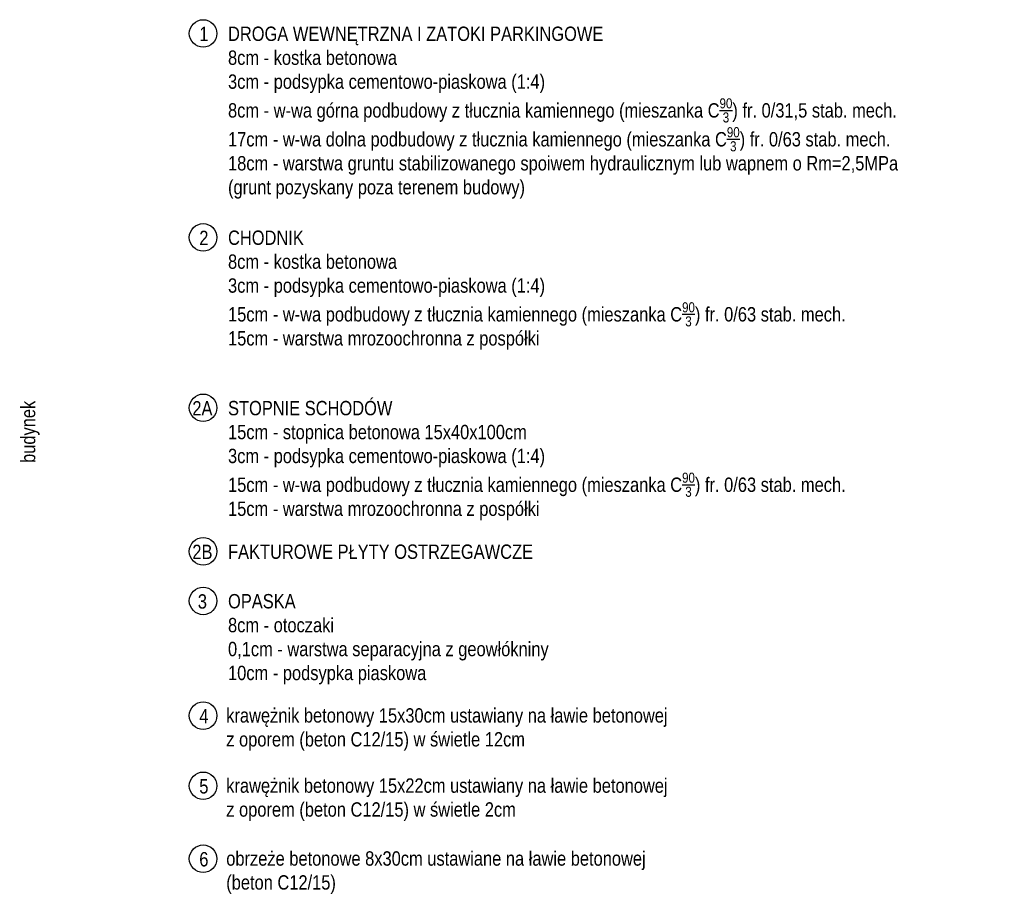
# Model space of a CAD drawing. Header units: millimetres. Extents: x 8 to 135, y 13 to 49.
# Tile 8 of 8: x 127.74 to 134.6, y 17.81 to 23.9. Entities that reach past the tile are written whole.
import ezdxf

# ---------------------------------------------------------------- set-up
doc = ezdxf.new("R2010")
doc.units = ezdxf.units.MM
doc.header["$MEASUREMENT"] = 0
doc.layers.add('IA_armatura', color=7, linetype='Continuous')
doc.layers.add('IA_opis', color=7, linetype='Continuous')
doc.styles.add('IA_50', font='ARIALN.TTF', dxfattribs={"height": 0.1})
doc.styles.get("Standard").update_dxf_attribs({"font": 'arial.ttf'})

msp = doc.modelspace()

# ---------------------------------------------------------------- linework, layer by layer
at = {"layer": 'IA_armatura'}
for centre in [(129.0158, 23.8085), (129.0158, 22.3866), (129.0158, 21.1986), (129.0158, 20.1976), (129.0158, 19.8523), (129.0158, 19.0523), (129.0158, 18.5631), (129.0158, 18.0547)]:
    msp.add_circle(centre, 0.0962, dxfattribs=at)

# ---------------------------------------------------------------- texts
at = {"layer": 'IA_armatura', "char_height": 0.1, "width": 0.286851, "attachment_point": 2, "style": 'IA_50'}
for s, insert in [('1', (129.0209, 23.8549)), ('2', (129.0209, 22.433)), ('2A', (129.0108, 21.245)), ('2B', (129.0108, 20.244)), ('3', (129.0108, 19.8987)), ('4', (129.0209, 19.0987)), ('5', (129.0209, 18.6095)), ('6', (129.0209, 18.1011))]:
    msp.add_mtext(s, dxfattribs=dict(at, insert=insert))
at = {"layer": 'IA_armatura', "char_height": 0.1, "attachment_point": 1}
for s, insert, width in [('\\pxql;\\A1;\\fArial Narrow|b0|i0|c238|p34;DROGA WEWNĘTRZNA I ZATOKI PARKINGOWE\\P8cm - kostka betonowa\\P3cm - podsypka cementowo-piaskowa (1:4) \\P8cm - w-wa górna podbudowy z tłucznia kamiennego (mieszanka C{\\H0.7x;\\S90/3;}) fr. 0/31,5 stab. mech.\\P17cm - w-wa dolna podbudowy z tłucznia kamiennego (mieszanka C{\\H0.7x;\\S90/3;}) fr. 0/63 stab. mech.\\P\\pq*;18cm - warstwa gruntu stabilizowanego spoiwem hydraulicznym lub wapnem o Rm=2,5MPa (grunt pozyskany poza terenem budowy)', (129.1894, 23.8564), 4.748259), ('\\pxql;\\A1;\\fArial Narrow|b0|i0|c238|p34;CHODNIK\\P8cm - kostka betonowa\\P3cm - podsypka cementowo-piaskowa (1:4) \\P15cm - w-wa podbudowy z tłucznia kamiennego (mieszanka C{\\H0.7x;\\S90/3;}) fr. 0/63 stab. mech.  \\P15cm - warstwa mrozoochronna z pospółki ', (129.1894, 22.4345), 5.69467), ('\\pxql;\\A1;\\fArial Narrow|b0|i0|c238|p34;STOPNIE SCHODÓW\\P15cm - stopnica betonowa 15x40x100cm\\P3cm - podsypka cementowo-piaskowa (1:4)\\P15cm - w-wa podbudowy z tłucznia kamiennego (mieszanka C{\\H0.7x;\\S90/3;}) fr. 0/63 stab. mech.  \\P15cm - warstwa mrozoochronna z pospółki ', (129.1894, 21.2465), 4.476201), ('\\pxql;\\A1;\\fArial Narrow|b0|i0|c238|p34;FAKTUROWE PŁYTY OSTRZEGAWCZE', (129.1894, 20.2455), 4.476201), ('\\pxql;\\A1;\\fArial Narrow|b0|i0|c238|p34;OPASKA\\P8cm - otoczaki\\P0,1cm - warstwa separacyjna z geowłókniny\\P10cm - podsypka piaskowa', (129.1894, 19.9002), 4.009435), ('\\pxql;{\\fArial Narrow|b0|i0|c238|p34;krawężnik betonowy 15x30cm ustawiany na ławie betonowej z oporem (beton C12/15) w świetle 12cm}', (129.177, 19.1039), 3.101692), ('\\pxql;{\\fArial Narrow|b0|i0|c238|p34;krawężnik betonowy 15x22cm ustawiany na ławie betonowej z oporem (beton C12/15) w świetle 2cm}', (129.177, 18.6147), 3.101692), ('\\pxql;{\\fArial Narrow|b0|i0|c238|p34;obrzeże betonowe 8x30cm ustawiane na ławie betonowej (beton C12/15)}', (129.177, 18.1063), 3.101692)]:
    msp.add_mtext(s, dxfattribs=dict(at, insert=insert, width=width))
at = {"layer": 'IA_opis', "insert": (127.7462, 21.0309), "char_height": 0.1, "width": 0.286851, "attachment_point": 2, "rotation": 90, "style": 'IA_50'}
msp.add_mtext('budynek', dxfattribs=at)

doc.saveas('drawing.dxf')
